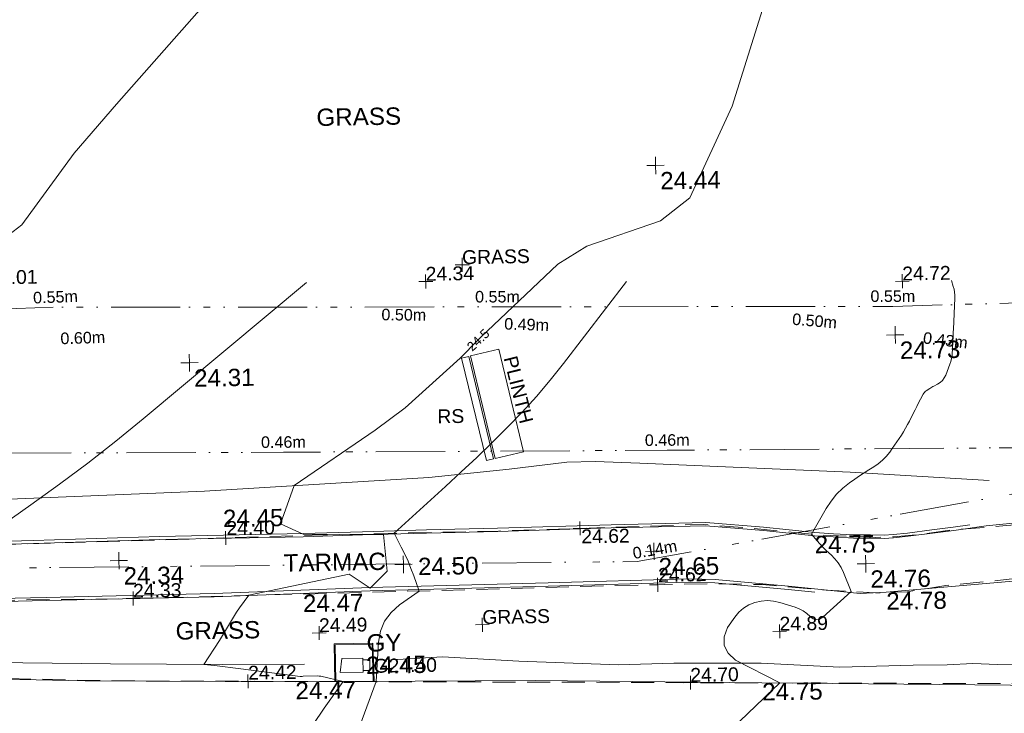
# Model space of a CAD drawing. Header units: millimetres. Extents: x -290717 to 520720, y -88450 to 287762.
# Tile 132 of 256: x -246548 to -225223, y 176113 to 191141. Entities that reach past the tile are written whole.
import ezdxf

# ---------------------------------------------------------------- set-up
doc = ezdxf.new("R2010")
doc.units = ezdxf.units.MM
for name, pattern in [('IMPORT-DASHED _2_', [750, 500, -250]), ('IMPORT-ENET-QLB2 _2_', [3050, 1500, -300, 0, -600, 150, -300, 0, -200]), ('IMPORT-UG_EIR_QLB2 _2_', [2750, 1500, -300, 0, -300, 150, -300, 0, -200]), ('IMPORT-UG_ELEC_LV_QLB2 _2_', [2700, 1500, -300, 0, -250, 150, -300, 0, -200]), ('IMPORT-UG_ELEC_STREET LIGHTING_QLB2 _2_', [2700, 1500, -300, 0, -250, 150, -300, 0, -200])]:
    doc.linetypes.add(name, pattern=pattern)
for name, color, linetype, lineweight, true_color in [('00_TOPO_FOOTPATH', 7, 'Continuous', 9, 0xa50000), ('00_TOPO_KERB_BOTTOM', 1, 'Continuous', 9, 0xff0000), ('00_TOPO_LEVEL_SPOT', 7, 'Continuous', 9, 0x666666), ('00_TOPO_SERV_GULLY', 7, 'Continuous', 9, 0x5252a5), ('00_UAV_FORM_LINES', 7, 'Continuous', 9, 0x666666), ('01_DTM_CONTOUR_MNR', 7, 'Continuous', 9, 0xa5a552), ('01_DTM_CONTOUR_MNR_LABELS', 7, 'Continuous', 9, 0xa5a552), ('12333-PUM-2D-U-0001-C01 - Rev2_REVIT IMPORT_dwg', 7, 'Continuous', 9, 0x767676), ('CONTOURS_MINOR', 7, 'Continuous', 9, 0x00a5a5), ('GULLY', 7, 'Continuous', 9, 0x7fbfff), ('GULLY_LVL', 7, 'Continuous', 9, 0x7fbfff), ('PUM-EIRCOMM-NOTES', 6, 'Continuous', 9, 0xff00ff), ('PUM-EIRCOMM-QLB2', 6, 'IMPORT-UG_EIR_QLB2 _2_', 9, 0xff00ff), ('PUM-ELECTRIC-LV-QLB2', 1, 'IMPORT-UG_ELEC_LV_QLB2 _2_', 9, 0xff0000), ('PUM-ELECTRIC-SL-QLB2', 7, 'IMPORT-UG_ELEC_STREET LIGHTING_QLB2 _2_', 9, 0xff7f7f), ('PUM-TELECOMS-ENET-NOTES', 7, 'Continuous', 9, 0x9152a5), ('PUM-TELECOMS-ENET-QLB2', 7, 'IMPORT-ENET-QLB2 _2_', 9, 0x9152a5), ('SIGN', 7, 'Continuous', 9, 0x00a5a5), ('SIGN_TXT', 7, 'Continuous', 9, 0x00a5a5), ('SPOT_HEIGHTS_LVL', 7, 'Continuous', 9, 0x00a500)]:
    doc.layers.add(name, color=color, linetype=linetype, lineweight=lineweight, true_color=true_color)
for name, color, linetype, lineweight in [('00_TOPO_ROAD_EDGE', 7, 'Continuous', 9), ('00_TOPO_SURVEY_TEXT', 7, 'Continuous', 9), ('CHANGE_OF_SURFACE', 7, 'IMPORT-DASHED _2_', 9), ('CHANGE_OF_SURFACE_LVL', 7, 'Continuous', 9), ('PLINTH', 7, 'Continuous', 9), ('PLINTH_TXT', 7, 'Continuous', 9), ('Text', 7, 'Continuous', 9), ('TEXT_TXT', 7, 'Continuous', 9)]:
    doc.layers.add(name, color=color, linetype=linetype, lineweight=lineweight)
doc.styles.add('Arial_1', font='arial.ttf', dxfattribs={"height": 250})
doc.styles.add('Arial_3', font='arial.ttf', dxfattribs={"height": 300})
doc.styles.add('Swis721 Lt BT_1', font='swissl.ttf', dxfattribs={"height": 200})
doc.styles.add('Swis721 Lt BT_2', font='swissl.ttf', dxfattribs={"height": 375})

# ---------------------------------------------------------------- blocks, each defined once
blk = doc.blocks.new('12333-PUM-2D-U-0001-C01 - Rev2_REVIT IMPORT_dwg_MM-2077200-Site Location Plan Existing')
at = {"layer": '00_TOPO_LEVEL_SPOT', "color": 254, "true_color": 0xcccccc, "flags": 128}
for points in [[(0, -500), (0, 0), (-500, 0)], [(500, 0), (0, 0), (0, 500)]]:
    blk.add_lwpolyline(points, dxfattribs=at)
blk = doc.blocks.new('12333-PUM-2D-U-0001-C01 - Rev2_REVIT IMPORT_dwg_MGS62954_T2_Galway_ITM_3d_Rev1-2077680-Site Location Plan Existing')
at = {"layer": '00_TOPO_FOOTPATH', "color": 254, "true_color": 0xcccccc, "flags": 128}
for points in [[(533656000, 725739453), (533658887, 725739482), (533661621, 725739521), (533664727, 725739530), (533666014, 725739546), (533667402, 725739561), (533668944, 725739572), (533671402, 725739602), (533673453, 725739613), (533674696, 725739490), (533675803, 725739357), (533676208, 725739323), (533676645, 725739293), (533677015, 725739282), (533677312, 725739272), (533677509, 725739282), (533677827, 725739310), (533678355, 725739369), (533678818, 725739418), (533679523, 725739510), (533680398, 725739577)], [(533646241, 725738367), (533649888, 725738330), (533653238, 725738309), (533656109, 725738296), (533659142, 725738311), (533662779, 725738334), (533666161, 725738401), (533670014, 725738434), (533673058, 725738468), (533673631, 725738447), (533675222, 725738275), (533676771, 725738086), (533677331, 725738106), (533679997, 725738292), (533682036, 725738432), (533685161, 725738636), (533686490, 725738711), (533687203, 725738775), (533687602, 725738814), (533687976, 725738710), (533688315, 725738456)]]:
    blk.add_lwpolyline(points, dxfattribs=at)
at = {"layer": '00_TOPO_KERB_BOTTOM', "color": 254, "true_color": 0xcccccc, "flags": 128}
for points in [[(533665359, 725736380), (533665359, 725737199), (533666199, 725737199), (533666211, 725736370)], [(533665380, 725736380), (533665380, 725737178), (533666179, 725737178), (533666190, 725736369)]]:
    blk.add_lwpolyline(points, dxfattribs=at)
at = {"layer": '00_TOPO_ROAD_EDGE', "color": 254, "true_color": 0xcccccc, "flags": 128}
blk.add_lwpolyline([(533644097, 725736774), (533648577, 725736742), (533654272, 725736701), (533659956, 725736488), (533664503, 725736391), (533669698, 725736325), (533674609, 725736187), (533679987, 725736049), (533682246, 725736002), (533683002, 725736029), (533683876, 725736089), (533684314, 725736145), (533684702, 725736205), (533685096, 725736341), (533685608, 725736518), (533686373, 725736853), (533686759, 725737031), (533687036, 725737242), (533687488, 725737549), (533687817, 725737816), (533688127, 725738195), (533688781, 725739102), (533689877, 725740468)], dxfattribs=at)
at = {"layer": '00_TOPO_SERV_GULLY', "color": 254, "true_color": 0xcccccc}
for p, q in [((533665519, 725736877), (533665481, 725736572)), ((533665519, 725736877), (533665976, 725736877)), ((533665976, 725736877), (533665976, 725736572)), ((533665481, 725736572), (533665976, 725736572))]:
    blk.add_line(p, q, dxfattribs=at)
at = {"layer": '00_UAV_FORM_LINES', "color": 254, "true_color": 0xcccccc, "flags": 128}
for points in [[(533641592, 725739673), (533642382, 725740196), (533643035, 725740448), (533643775, 725740554), (533644661, 725740613), (533645162, 725740607), (533650033, 725740528), (533654834, 725740450), (533658553, 725740455), (533662606, 725740550), (533667473, 725740767), (533669214, 725740916), (533670467, 725741041), (533671077, 725741048), (533672047, 725740997), (533676596, 725740720), (533679602, 725740491)], [(533644121, 725739621), (533646894, 725739595), (533651129, 725739554), (533652856, 725739543), (533656000, 725739523), (533658886, 725739552), (533661621, 725739591), (533664727, 725739600), (533666013, 725739616), (533667402, 725739631), (533668943, 725739642), (533671401, 725739672), (533673456, 725739683), (533674703, 725739560), (533675810, 725739427), (533676213, 725739393), (533676649, 725739363), (533677018, 725739352), (533677311, 725739342), (533677504, 725739352), (533677820, 725739379), (533678347, 725739439), (533678810, 725739487), (533679166, 725739534)], [(533646240, 725738297), (533649888, 725738260), (533653237, 725738239), (533656109, 725738226), (533659142, 725738241), (533662780, 725738264), (533666162, 725738331), (533670014, 725738364), (533673057, 725738398), (533673626, 725738378), (533675214, 725738205), (533675785, 725738136)], [(533686603, 725737235), (533685339, 725736652), (533684685, 725736480), (533684285, 725736452), (533683770, 725736428), (533683302, 725736399), (533680617, 725736479), (533679713, 725736499), (533679180, 725736530), (533678629, 725736507), (533677889, 725736514), (533676297, 725736503), (533674602, 725736615), (533672709, 725736650), (533671507, 725736632), (533669349, 725736755), (533667703, 725736876), (533666727, 725736833), (533666611, 725736844)], [(533664711, 725736766), (533662930, 725736790), (533660508, 725736850), (533657339, 725736940), (533654293, 725736971), (533651263, 725737010), (533648588, 725737012), (533646795, 725737059), (533645401, 725737034)]]:
    blk.add_lwpolyline(points, dxfattribs=at)
at = {"layer": '01_DTM_CONTOUR_MNR', "color": 254, "true_color": 0xcccccc, "flags": 128}
for points in [[(533658081, 725745894), (533658754, 725746390), (533659913, 725747921), (533660848, 725748966), (533665560, 725754129)], [(533663955, 725734142), (533665116, 725735808), (533665540, 725736380), (533665058, 725736500), (533665021, 725736505), (533664987, 725736511), (533664677, 725736507), (533664657, 725736504), (533664613, 725736503), (533663327, 725736689), (533662757, 725736772), (533662530, 725736800), (533662877, 725737313), (533663256, 725737918), (533663324, 725738015), (533663530, 725738280), (533665714, 725738704), (533666160, 725738390), (533666536, 725738751), (533666470, 725739550), (533666010, 725739557), (533665743, 725739560), (533664730, 725739583), (533664245, 725739817), (533664550, 725740640), (533666331, 725741808), (533666989, 725742279), (533668196, 725743340), (533668592, 725743726), (533668650, 725743782), (533670346, 725745340), (533670981, 725745715), (533672586, 725746238), (533673233, 725746724), (533674179, 725748690), (533675559, 725752842)]]:
    blk.add_lwpolyline(points, dxfattribs=at)
at = {"xscale": 0.375, "yscale": 0.375, "zscale": 0.375}
for p in [(533672500, 725747440), (533677625, 725743677), (533662331, 725743340), (533660730, 725739080), (533666890, 725738890), (533672320, 725739080), (533676900, 725738730)]:
    blk.add_blockref('12333-PUM-2D-U-0001-C01 - Rev2_REVIT IMPORT_dwg_MM-2077200-Site Location Plan Existing', p, dxfattribs=at)
at = {"layer": '00_TOPO_FOOTPATH', "color": 251, "true_color": 0x666666, "char_height": 375, "width": 1495.9, "attachment_point": 1, "line_spacing_factor": 1.005062, "style": 'Swis721 Lt BT_2'}
for s, insert in [('24.45', (533662998, 725740142)), ('24.75', (533675803, 725739352)), ('24.47', (533664698, 725738271)), ('24.78', (533677331, 725738101))]:
    blk.add_mtext(s, dxfattribs=dict(at, insert=insert))
at = {"layer": '00_TOPO_LEVEL_SPOT', "char_height": 375, "width": 1495.9, "attachment_point": 1, "line_spacing_factor": 1.005062, "style": 'Swis721 Lt BT_2'}
for s, insert in [('24.44', (533672595, 725747293)), ('24.73', (533677720, 725743530)), ('24.31', (533662426, 725743193)), ('24.34', (533660825, 725738933)), ('24.50', (533667204, 725739028)), ('24.65', (533672415, 725738933)), ('24.76', (533676995, 725738583))]:
    blk.add_mtext(s, dxfattribs=dict(at, insert=insert))
at = {"layer": '00_TOPO_ROAD_EDGE', "color": 251, "true_color": 0x666666, "char_height": 375, "width": 1495.9, "attachment_point": 1, "line_spacing_factor": 1.005062, "style": 'Swis721 Lt BT_2'}
for s, insert in [('24.47', (533664503, 725736386)), ('24.75', (533674609, 725736182))]:
    blk.add_mtext(s, dxfattribs=dict(at, insert=insert))
at = {"layer": '00_TOPO_SERV_GULLY', "color": 251, "true_color": 0x666666, "char_height": 375, "attachment_point": 1, "line_spacing_factor": 1.005062, "style": 'Swis721 Lt BT_2'}
for s, insert, width in [('GY', (533666060, 725737391), 821.56), ('24.45', (533666042, 725736908), 1495.9)]:
    blk.add_mtext(s, dxfattribs=dict(at, insert=insert, width=width))
at = {"layer": '00_TOPO_SURVEY_TEXT', "color": 251, "true_color": 0x666666, "char_height": 375, "attachment_point": 1, "line_spacing_factor": 1.005062, "style": 'Swis721 Lt BT_2'}
for s, insert, width in [('GRASS', (533665174, 725748795), 2018.28), ('TARMAC', (533664297, 725739155), 2450.43), ('GRASS', (533661930, 725737721), 2018.28)]:
    blk.add_mtext(s, dxfattribs=dict(at, insert=insert, width=width))
at = {"layer": '01_DTM_CONTOUR_MNR_LABELS', "color": 251, "true_color": 0x666666, "insert": (533668525, 725743799), "char_height": 200, "width": 620.51, "attachment_point": 2, "rotation": 42.7081, "line_spacing_factor": 1.005062, "style": 'Swis721 Lt BT_1'}
blk.add_mtext('24.5', dxfattribs=at)
blk = doc.blocks.new('12333-PUM-2D-U-0001-C01 - Rev2_REVIT IMPORT_dwg_SPOT-2077713-Site Location Plan Existing')
at = {"layer": 'Text', "color": 253, "true_color": 0xaaaaaa}
for p, q in [((-500, 0), (500, 0)), ((0, 500), (0, -500))]:
    blk.add_line(p, q, dxfattribs=at)
blk = doc.blocks.new('12333-PUM-2D-U-0001-C01 - Rev2_REVIT IMPORT_dwg_SPOT-2077769-Site Location Plan Existing')
at = {"layer": 'CHANGE_OF_SURFACE_LVL', "color": 253, "true_color": 0xaaaaaa}
for p, q in [((-500, 0), (500, 0)), ((0, 500), (0, -500))]:
    blk.add_line(p, q, dxfattribs=at)
blk = doc.blocks.new('12333-PUM-2D-U-0001-C01 - Rev2_REVIT IMPORT_dwg_SPOT-2077775-Site Location Plan Existing')
at = {"layer": 'SPOT_HEIGHTS_LVL', "color": 9, "true_color": 0xaae1aa}
for p, q in [((-500, 0), (500, 0)), ((0, 500), (0, -500))]:
    blk.add_line(p, q, dxfattribs=at)
blk = doc.blocks.new('12333-PUM-2D-U-0001-C01 - Rev2_REVIT IMPORT_dwg-1620468-Site Location Plan Existing')
at = {"layer": 'CHANGE_OF_SURFACE', "color": 253, "true_color": 0xaaaaaa, "flags": 128}
for points in [[(7177, 123655), (7197, 123655), (11259, 123622), (16113, 123608), (19930, 123650), (24007, 123707), (27881, 123725), (31410, 123777), (32320, 123791), (33182, 123707), (34219, 123589), (34879, 123513), (35515, 123476), (36034, 123443), (36434, 123447), (36755, 123471), (37259, 123523), (37683, 123579), (38117, 123598), (38805, 123645), (39978, 123716), (40556, 123800), (41411, 123853), (42905, 123923), (44328, 124027), (46166, 124159), (47330, 124215), (48164, 124291), (48557, 124356)], [(7132, 122511), (8657, 122496), (14529, 122420), (19944, 122401), (27955, 122472), (30189, 122500), (31306, 122500), (32399, 122505), (33573, 122467), (34953, 122321), (36023, 122241), (36711, 122255), (37550, 122373), (38922, 122486), (40458, 122618), (42008, 122750), (43738, 122825), (44973, 122882), (46240, 122906), (46961, 122778), (47136, 122717), (47268, 122623), (47244, 122543), (47154, 122444), (46843, 122147), (46207, 121647), (45373, 121143), (44723, 120837), (43662, 120413), (42498, 120266), (41476, 120205), (40062, 120210), (38285, 120238), (34308, 120318), (29652, 120417), (25175, 120507), (19623, 120620), (13780, 120849), (8328, 120811)]]:
    blk.add_lwpolyline(points, dxfattribs=at)
at = {"layer": 'CONTOURS_MINOR', "color": 254, "true_color": 0xaae1e1, "flags": 128}
for points in [[(24200, 117997), (25178, 120509), (25239, 121364), (25290, 121602), (25379, 121818), (25524, 122002), (25707, 122164), (26138, 122449), (26028, 122785), (25971, 122945), (25910, 123104), (25842, 123260), (25770, 123414), (25618, 123719), (26748, 124711), (27094, 125018), (27437, 125329), (27775, 125644), (28110, 125963), (28436, 126290), (28754, 126625), (29058, 126973), (29353, 127329), (30748, 129079)], [(16498, 123609), (17766, 124467), (18394, 124904), (19015, 125351), (19625, 125814), (20227, 126286), (23818, 129179)], [(30930, 117564), (33918, 120329), (32965, 120836), (32811, 120989), (32721, 121156), (32729, 121345), (32803, 121549), (32965, 121771), (33057, 121874), (33160, 121962), (33277, 122028), (33405, 122080), (33541, 122107), (33676, 122117), (33811, 122103), (33946, 122071), (34274, 121963), (34363, 121925), (34448, 121879), (34523, 121819), (34594, 121752), (34661, 121706), (34730, 121685), (34802, 121697), (34874, 121733), (35498, 122279), (35336, 122696), (35285, 122803), (35225, 122905), (35153, 122998), (35072, 123085), (35032, 123121), (34965, 123187), (34900, 123254), (34837, 123323), (34777, 123394), (34658, 123539), (34987, 124091), (35095, 124247), (35215, 124392), (35352, 124520), (35501, 124637), (35617, 124716), (35718, 124783), (35820, 124849), (35924, 124911), (36029, 124972), (36130, 125038), (36223, 125111), (36307, 125195), (36384, 125287), (36438, 125361), (36489, 125433), (36541, 125504), (36591, 125577), (36641, 125649), (36690, 125723), (36736, 125798), (36780, 125874), (36822, 125952), (36906, 126114), (36946, 126190), (36987, 126267), (37027, 126343), (37068, 126419), (37127, 126528), (37140, 126548), (37155, 126567), (37173, 126583), (37192, 126598), (37275, 126651), (37296, 126663), (37318, 126676), (37339, 126688), (37361, 126699), (37444, 126740), (37502, 126777), (37552, 126820), (37592, 126874), (37624, 126934), (37719, 127168), (37740, 127228), (37757, 127289), (37768, 127351), (37775, 127414), (37780, 127477), (37784, 127541), (37788, 127605), (37791, 127668), (37795, 127733), (37799, 127797), (37803, 127860), (37807, 127924), (37848, 128596), (37849, 128661), (37845, 128726), (37836, 128789), (37822, 128853), (37788, 128979)]]:
    blk.add_lwpolyline(points, dxfattribs=at)
at = {"layer": 'GULLY', "color": 254, "true_color": 0xd4e9ff, "flags": 128}
blk.add_lwpolyline([(24896, 120989), (25048, 120986), (25042, 120750), (24896, 120753)], dxfattribs=at)
at = {"layer": 'PLINTH', "color": 253, "true_color": 0xaaaaaa, "flags": 128}
blk.add_lwpolyline([(27342, 127527), (27837, 125297), (28453, 125434), (27958, 127664)], close=True, dxfattribs=at)
at = {"layer": 'PUM-EIRCOMM-QLB2', "color": 211, "true_color": 0xffaaff, "flags": 128}
blk.add_lwpolyline([(125536, 126903), (117893, 127155), (111414, 127213), (104979, 127455), (97701, 127725), (90076, 128094), (80499, 128486), (72439, 128850), (65408, 128920), (56680, 128741), (50349, 128615), (44215, 128525), (36505, 128442), (27943, 128579), (18379, 128741), (3219, 128450), (-5004, 128812), (-10371, 129138)], dxfattribs=at)
at = {"layer": 'PUM-ELECTRIC-SL-QLB2', "color": 254, "true_color": 0xffd4d4, "flags": 128}
blk.add_lwpolyline([(-20495, 128356), (-15101, 128038), (-10226, 128120), (-1878, 126999), (6869, 125967), (15177, 125626), (23253, 125512), (31566, 125410), (39246, 125332), (44587, 125569), (45493, 125493)], dxfattribs=at)
at = {"layer": 'PUM-TELECOMS-ENET-QLB2', "color": 254, "true_color": 0xdac5e1, "flags": 128}
blk.add_lwpolyline([(-9089, 123370), (6199, 123186), (30874, 123011), (44353, 125196), (45482, 125162)], dxfattribs=at)
at = {"layer": 'SIGN', "color": 254, "true_color": 0xaae1e1, "flags": 128}
blk.add_lwpolyline([(27146, 127483), (27647, 125254), (27800, 125289), (27304, 127519)], close=True, dxfattribs=at)
blk.add_blockref('12333-PUM-2D-U-0001-C01 - Rev2_REVIT IMPORT_dwg_MGS62954_T2_Galway_ITM_3d_Rev1-2077680-Site Location Plan Existing', (-533641080, -725615854))
at = {"xscale": 0.3, "yscale": 0.3, "zscale": 0.3}
for name, p in [('12333-PUM-2D-U-0001-C01 - Rev2_REVIT IMPORT_dwg_SPOT-2077713-Site Location Plan Existing', (27195, 129504)), ('12333-PUM-2D-U-0001-C01 - Rev2_REVIT IMPORT_dwg_SPOT-2077775-Site Location Plan Existing', (26400, 129157)), ('12333-PUM-2D-U-0001-C01 - Rev2_REVIT IMPORT_dwg_SPOT-2077775-Site Location Plan Existing', (36721, 128983)), ('12333-PUM-2D-U-0001-C01 - Rev2_REVIT IMPORT_dwg_SPOT-2077769-Site Location Plan Existing', (29646, 123751)), ('12333-PUM-2D-U-0001-C01 - Rev2_REVIT IMPORT_dwg_SPOT-2077769-Site Location Plan Existing', (21969, 123678)), ('12333-PUM-2D-U-0001-C01 - Rev2_REVIT IMPORT_dwg_SPOT-2077769-Site Location Plan Existing', (31306, 122500)), ('12333-PUM-2D-U-0001-C01 - Rev2_REVIT IMPORT_dwg_SPOT-2077769-Site Location Plan Existing', (19944, 122401)), ('12333-PUM-2D-U-0001-C01 - Rev2_REVIT IMPORT_dwg_SPOT-2077713-Site Location Plan Existing', (27496, 121700)), ('12333-PUM-2D-U-0001-C01 - Rev2_REVIT IMPORT_dwg_SPOT-2077775-Site Location Plan Existing', (23958, 121585)), ('12333-PUM-2D-U-0001-C01 - Rev2_REVIT IMPORT_dwg_SPOT-2077775-Site Location Plan Existing', (33931, 121444)), ('12333-PUM-2D-U-0001-C01 - Rev2_REVIT IMPORT_dwg_SPOT-2077769-Site Location Plan Existing', (22399, 120563)), ('12333-PUM-2D-U-0001-C01 - Rev2_REVIT IMPORT_dwg_SPOT-2077769-Site Location Plan Existing', (31980, 120368))]:
    blk.add_blockref(name, p, dxfattribs=at)
at = {"layer": 'CHANGE_OF_SURFACE_LVL', "char_height": 300, "width": 1256.11, "attachment_point": 1, "line_spacing_factor": 0.941778, "style": 'Arial_3'}
for s, insert in [('24.40', (21990, 124040)), ('24.62', (29671, 123726)), ('24.62', (31319, 122862)), ('24.33', (19944, 122716)), ('24.42', (22406, 120899)), ('24.70', (31980, 120683))]:
    blk.add_mtext(s, dxfattribs=dict(at, insert=insert))
at = {"layer": 'GULLY_LVL', "insert": (25122, 121000), "char_height": 300, "width": 1645.43, "attachment_point": 1, "line_spacing_factor": 0.941778, "style": 'Arial_3'}
blk.add_mtext('G24.40', dxfattribs=at)
at = {"layer": 'PLINTH_TXT', "insert": (28346, 127539), "char_height": 300, "width": 1777.66, "attachment_point": 1, "rotation": 282.9468, "line_spacing_factor": 0.941778, "style": 'Arial_3'}
blk.add_mtext('PLINTH', dxfattribs=at)
at = {"layer": 'PUM-EIRCOMM-NOTES', "char_height": 250, "width": 1160.03, "attachment_point": 2, "line_spacing_factor": 0.941778, "style": 'Arial_1'}
for insert, rotation in [((18373, 129088), 1.0997), ((27949, 128926), 359.0296), ((36511, 128789), 359.0833)]:
    blk.add_mtext('0.55m', dxfattribs=dict(at, insert=insert, rotation=rotation))
at = {"layer": 'PUM-ELECTRIC-LV-QLB2', "char_height": 250, "width": 1160.03, "attachment_point": 2, "line_spacing_factor": 0.941778, "style": 'Arial_1'}
for s, insert, rotation in [('0.50m', (25916, 128571), 358.3979), ('0.60m', (18950, 128193), 0.8347), ('0.49m', (28574, 128314), 357.1149), ('0.50m', (34818, 128283), 354.2332), ('0.43m', (37648, 127812), 352.23)]:
    blk.add_mtext(s, dxfattribs=dict(at, insert=insert, rotation=rotation))
at = {"layer": 'PUM-ELECTRIC-SL-QLB2', "char_height": 250, "width": 1160.03, "attachment_point": 2, "line_spacing_factor": 0.941778, "style": 'Arial_1'}
for insert, rotation in [((23258, 125859), 359.297), ((31570, 125757), 359.4181)]:
    blk.add_mtext('0.46m', dxfattribs=dict(at, insert=insert, rotation=rotation))
at = {"layer": 'PUM-TELECOMS-ENET-NOTES', "insert": (31239, 123390), "char_height": 250, "width": 1160.03, "attachment_point": 2, "rotation": 9.2078, "line_spacing_factor": 0.941778, "style": 'Arial_1'}
blk.add_mtext('0.14m', dxfattribs=at)
at = {"layer": 'SIGN_TXT', "insert": (26600, 126380), "char_height": 300, "width": 694.17, "attachment_point": 1, "line_spacing_factor": 0.941778, "style": 'Arial_3'}
blk.add_mtext('RS', dxfattribs=at)
at = {"layer": 'SPOT_HEIGHTS_LVL', "char_height": 300, "width": 1256.11, "attachment_point": 1, "line_spacing_factor": 0.941778, "style": 'Arial_3'}
for s, insert in [('24.01', (16946, 129558)), ('24.34', (26400, 129472)), ('24.72', (36721, 129298)), ('24.49', (23958, 121900)), ('24.89', (33931, 121759))]:
    blk.add_mtext(s, dxfattribs=dict(at, insert=insert))
at = {"layer": 'TEXT_TXT', "char_height": 300, "width": 1751.95, "attachment_point": 1, "line_spacing_factor": 0.941778, "style": 'Arial_3'}
for insert in [(27195, 129819), (27496, 122015)]:
    blk.add_mtext('GRASS', dxfattribs=dict(at, insert=insert))

msp = doc.modelspace()

# ---------------------------------------------------------------- block references
at = {"layer": '12333-PUM-2D-U-0001-C01 - Rev2_REVIT IMPORT_dwg', "color": 254, "linetype": 'IMPORT-UG_ELEC_STREET LIGHTING_QLB2 _2_', "true_color": 0xffd4d4, "rotation": 0.9999999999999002}
msp.add_blockref('12333-PUM-2D-U-0001-C01 - Rev2_REVIT IMPORT_dwg-1620468-Site Location Plan Existing', (-261895, 55870), dxfattribs=at)

doc.saveas('drawing.dxf')
